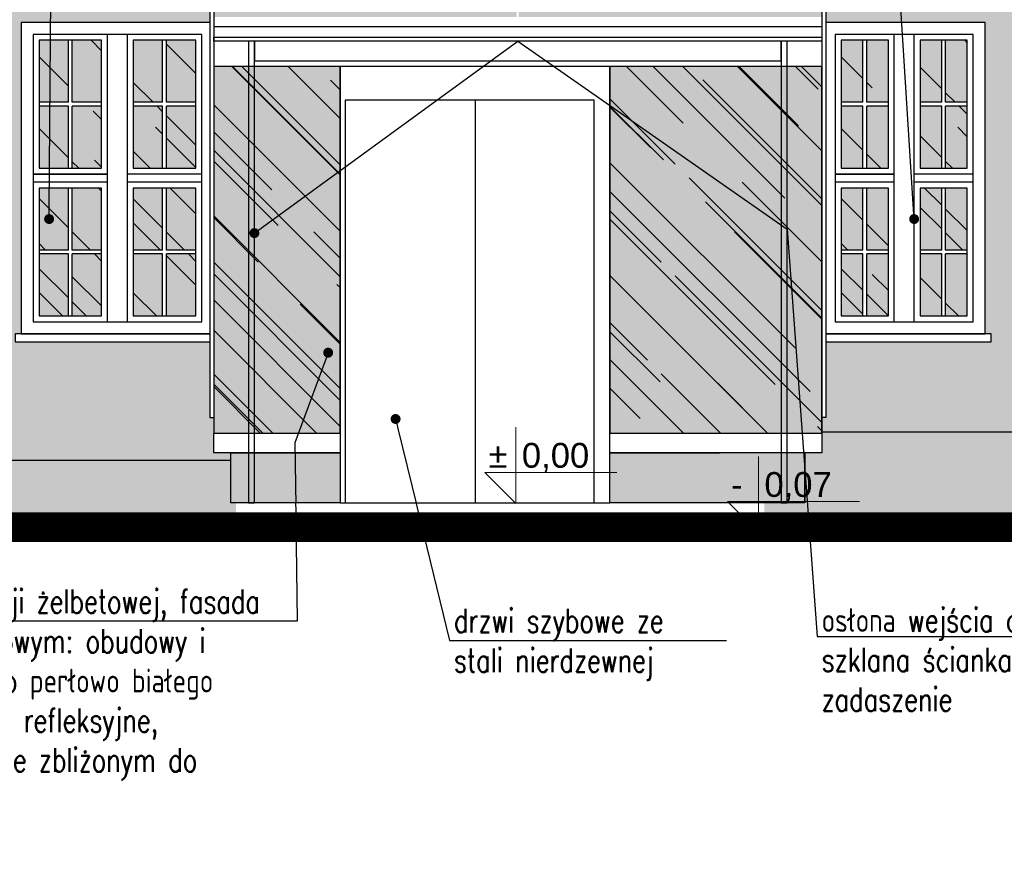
# Model space of a CAD drawing. Header units: millimetres. Extents: x -33628 to -373, y -3399 to 2697.
# Tile 93 of 99: x -23814 to -23318, y 1308 to 1731. Entities that reach past the tile are written whole.
import ezdxf
from ezdxf import colors
from ezdxf.entities.mleader import LeaderData, LeaderLine
from ezdxf.math import Vec2, Vec3

# ---------------------------------------------------------------- set-up
doc = ezdxf.new("R2010")
doc.units = ezdxf.units.MM
doc.header["$LTSCALE"] = 0.2
doc.header["$MEASUREMENT"] = 0
for name, color, linetype, true_color in [('_md-cokół', 7, 'Continuous', 0xb90000), ('_md-kolor 1', 7, 'Continuous', 0xffd2a8), ('_md-szyby tło', 7, 'Continuous', 0xd6f4fe)]:
    doc.layers.add(name, color=color, linetype=linetype, true_color=true_color)
for name, color, linetype in [('_md-elewacje', 7, 'Continuous'), ('A-opis', 7, 'Continuous'), ('A-szkło', 154, 'Continuous'), ('A-teren', 7, 'Continuous'), ('A-widok', 41, 'Continuous')]:
    doc.layers.add(name, color=color, linetype=linetype)
doc.layers.add('A_OPIS', color=2, linetype='Continuous', lineweight=13)
doc.styles.add('Arch-Dim', font='romans.shx', dxfattribs={"width": 0.75})
doc.styles.add('ODNOŚNIKI', font='arial.ttf')
pattern_1 = [(315, (9982.326, 898.693), (67.88225, -25.455844), [450, -60, 150, -30]), (315, (10021.146, 881.086), (7.000357, 49.426764), [90, -9.9, 180, -22.5]), (315, (10010.964, 906.118), (124.521504, -96.095812), [240, -42, 120, -30])]

# ---------------------------------------------------------------- blocks, each defined once
blk = doc.blocks.new('ZNAK-POZIOM przekrój')
at = {"ltscale": 10}
for p in [(0, 7.682), (-3.125, 3.125)]:
    blk.add_line(p, (0, 0), dxfattribs=at)
at = {"ltscale": 5}
blk.add_line((10.195, 3.125), (-3.125, 3.125), dxfattribs=at)
at = {"style": 'ODNOŚNIKI', "flags": 4}
for tag, p in [('ZNAK', (-2.761, 3.594)), ('POZIOM', (0.611, 3.594))]:
    blk.add_attdef(tag, p, '', height=2.5, dxfattribs=at)
blk = doc.blocks.new('_Dot')
at = {"color": 0, "linetype": 'ByBlock', "lineweight": -2}
blk.add_line((-0.5, 0), (-1, 0), dxfattribs=at)
at = {"color": 0, "linetype": 'ByBlock', "const_width": 0.5}
blk.add_lwpolyline([(-0.25, 0, 1), (0.25, 0, 1)], format="xyb", close=True, dxfattribs=at)

msp = doc.modelspace()

# ---------------------------------------------------------------- hatches: boundary and pattern name
at = {"layer": '_md-cokół'}
h = msp.add_hatch(color=256, dxfattribs=at)
h.dxf.hatch_style = 1
h.paths.add_polyline_path([(-22887.92, 1483.08), (-22887.92, 1508.86), (-22887.92, 1538.8), (-22418.48, 1538.8), (-22303.48, 1538.8), (-22133.18, 1538.8), (-22133.18, 1496.32), (-22136.18, 1496.32), (-22136.18, 1492.32), (-22015.18, 1492.32), (-22015.18, 1496.32), (-22018.18, 1496.32), (-22018.18, 1538.8), (-21827.6, 1538.8), (-21827.6, 1490.3)])
h.paths.add_polyline_path([(-23223.89, 1480.79), (-22887.92, 1483.08), (-22887.92, 1508.86), (-23223.89, 1508.86)])
h.paths.add_polyline_path([(-23295.79, 1480.3), (-23295.79, 1523.42), (-23448.88, 1523.42), (-23448.88, 1521.99), (-23438.88, 1518.99), (-23438.88, 1480.3)])
h.paths.add_polyline_path([(-23295.79, 1480.3), (-23223.89, 1480.79), (-23223.89, 1508.86), (-23295.79, 1508.86)])
h = msp.add_hatch(color=256, dxfattribs=at)
h.dxf.hatch_style = 1
h.paths.add_polyline_path([(-23705.23, 1480.3), (-23705.23, 1508.86), (-24165.53, 1508.86), (-24165.53, 1480.3)])
at = {"layer": '_md-kolor 1'}
h = msp.add_hatch(color=256, dxfattribs=at)
h.dxf.hatch_style = 1
h.paths.add_polyline_path([(-23807.53, 1653.3), (-23807.53, 1649.3), (-23807.53, 1578.8), (-23761.03, 1578.8), (-23751.03, 1578.8), (-23704.53, 1578.8), (-23704.53, 1649.3), (-23704.53, 1653.3), (-23704.53, 1723.8), (-23751.03, 1723.8), (-23761.03, 1723.8), (-23807.53, 1723.8)], flags=0)
h.paths.add_polyline_path([(-23804.53, 1613.05), (-23804.53, 1581.8), (-23785.28, 1581.8), (-23783.28, 1581.8), (-23764.03, 1581.8), (-23764.03, 1613.05), (-23764.03, 1615.05), (-23764.03, 1646.3), (-23783.28, 1646.3), (-23785.28, 1646.3), (-23804.53, 1646.3), (-23804.53, 1615.05)], flags=0)
h.paths.add_polyline_path([(-23748.03, 1581.8), (-23728.78, 1581.8), (-23726.78, 1581.8), (-23707.53, 1581.8), (-23707.53, 1613.05), (-23707.53, 1615.05), (-23707.53, 1646.3), (-23726.78, 1646.3), (-23728.78, 1646.3), (-23748.03, 1646.3), (-23748.03, 1615.05), (-23748.03, 1613.05)], flags=0)
h.paths.add_polyline_path([(-23804.53, 1656.3), (-23785.28, 1656.3), (-23783.28, 1656.3), (-23764.03, 1656.3), (-23764.03, 1687.55), (-23764.03, 1689.55), (-23764.03, 1720.8), (-23783.28, 1720.8), (-23785.28, 1720.8), (-23804.53, 1720.8), (-23804.53, 1689.55), (-23804.53, 1687.55)], flags=0)
h.paths.add_polyline_path([(-23748.03, 1656.3), (-23728.78, 1656.3), (-23726.78, 1656.3), (-23707.53, 1656.3), (-23707.53, 1687.55), (-23707.53, 1689.55), (-23707.53, 1720.8), (-23726.78, 1720.8), (-23728.78, 1720.8), (-23748.03, 1720.8), (-23748.03, 1689.55), (-23748.03, 1687.55)], flags=0)
h.paths.add_polyline_path([(-23696.42, 1822.55), (-23693.88, 1822.55), (-23696.42, 1822.55)], flags=16)
h.paths.add_polyline_path([(-23708.23, 1521.99), (-23708.23, 1518.99), (-23705.23, 1518.99), (-23705.23, 1508.86), (-24165.53, 1508.86), (-24165.53, 1870.3), (-23698.53, 1870.3), (-23698.53, 1531.96), (-23697.25, 1531.96), (-23697.32, 1521.99)])
h.paths.add_polyline_path([(-23698.53, 1568.8), (-23698.53, 1729.8), (-23813.53, 1729.8), (-23813.53, 1572.8), (-23816.53, 1572.8), (-23816.53, 1568.8)])
h = msp.add_hatch(color=256, dxfattribs=at)
h.dxf.hatch_style = 1
h.paths.add_polyline_path([(-23437.07, 1870.3), (-23147.42, 1870.3), (-23217.5, 1831.87), (-23295.79, 1796.87), (-23311.13, 1796.87, 0.414229), (-23301.56, 1787.3), (-23308.92, 1787.3), (-23308.92, 1780.53, -0.203197), (-23285.79, 1764.02), (-23295.79, 1764.02), (-23295.79, 1523.42), (-23437.07, 1523.42), (-23437.07, 1568.8), (-23324.53, 1568.8), (-23324.53, 1572.8), (-23327.53, 1572.8), (-23327.53, 1729.8), (-23437.07, 1729.8)])
h = msp.add_hatch(color=256, dxfattribs=at)
h.dxf.hatch_style = 1
h.paths.add_polyline_path([(-23414.53, 1870.3), (-23414.53, 1729.8), (-23437.07, 1729.8), (-23437.07, 1870.3)])
h.paths.add_polyline_path([(-23414.53, 1568.8), (-23414.53, 1523.42), (-23437.07, 1523.42), (-23437.07, 1568.8)])
at = {"layer": '_md-szyby tło'}
h = msp.add_hatch(color=256, dxfattribs=at)
h.dxf.hatch_style = 1
h.paths.add_polyline_path([(-23725.47, 1581.8), (-23725.47, 1613.05), (-23740.24, 1613.05), (-23740.24, 1581.8)])
h.paths.add_polyline_path([(-23740.24, 1615.05), (-23725.47, 1615.05), (-23725.47, 1646.3), (-23740.24, 1646.3)])
h.paths.add_polyline_path([(-23725.47, 1656.3), (-23725.47, 1687.55), (-23740.24, 1687.55), (-23740.24, 1656.3)])
h.paths.add_polyline_path([(-23740.24, 1689.55), (-23725.47, 1689.55), (-23725.47, 1720.8), (-23740.24, 1720.8)])
h.paths.add_polyline_path([(-23757, 1581.8), (-23742.24, 1581.8), (-23742.24, 1613.05), (-23757, 1613.05)])
h.paths.add_polyline_path([(-23757, 1646.3), (-23757, 1615.05), (-23742.24, 1615.05), (-23742.24, 1646.3)])
h.paths.add_polyline_path([(-23757, 1656.3), (-23742.24, 1656.3), (-23742.24, 1687.55), (-23757, 1687.55)])
h.paths.add_polyline_path([(-23757, 1720.8), (-23757, 1689.55), (-23742.24, 1689.55), (-23742.24, 1720.8)])
h.paths.add_polyline_path([(-23773, 1581.8), (-23773, 1613.05), (-23787.76, 1613.05), (-23787.76, 1581.8)])
h.paths.add_polyline_path([(-23787.76, 1615.05), (-23773, 1615.05), (-23773, 1646.3), (-23787.76, 1646.3)])
h.paths.add_polyline_path([(-23773, 1656.3), (-23773, 1687.55), (-23787.76, 1687.55), (-23787.76, 1656.3)])
h.paths.add_polyline_path([(-23787.76, 1689.55), (-23773, 1689.55), (-23773, 1720.8), (-23787.76, 1720.8)])
h.paths.add_polyline_path([(-23804.53, 1720.8), (-23804.53, 1689.55), (-23789.76, 1689.55), (-23789.76, 1720.8)])
h.paths.add_polyline_path([(-23804.53, 1656.3), (-23789.76, 1656.3), (-23789.76, 1687.55), (-23804.53, 1687.55)])
h.paths.add_polyline_path([(-23804.53, 1646.3), (-23804.53, 1615.05), (-23789.76, 1615.05), (-23789.76, 1646.3)])
h.paths.add_polyline_path([(-23804.53, 1581.8), (-23789.76, 1581.8), (-23789.76, 1613.05), (-23804.53, 1613.05)])
h = msp.add_hatch(color=256, dxfattribs=at)
h.dxf.hatch_style = 1
h.paths.add_polyline_path([(-23347.41, 1689.55), (-23336.53, 1689.55), (-23336.53, 1720.8), (-23347.41, 1720.8)])
h.paths.add_polyline_path([(-23360.3, 1720.8), (-23360.3, 1689.55), (-23349.41, 1689.55), (-23349.41, 1720.8)])
h.paths.add_polyline_path([(-23336.53, 1656.3), (-23336.53, 1687.55), (-23347.41, 1687.55), (-23347.41, 1656.3)])
h.paths.add_polyline_path([(-23360.3, 1656.3), (-23349.41, 1656.3), (-23349.41, 1687.55), (-23360.3, 1687.55)])
h.paths.add_polyline_path([(-23347.41, 1615.05), (-23336.53, 1615.05), (-23336.53, 1646.3), (-23347.41, 1646.3)])
h.paths.add_polyline_path([(-23360.3, 1646.3), (-23360.3, 1615.05), (-23349.41, 1615.05), (-23349.41, 1646.3)])
h.paths.add_polyline_path([(-23336.53, 1581.8), (-23336.53, 1613.05), (-23347.41, 1613.05), (-23347.41, 1581.8)])
h.paths.add_polyline_path([(-23360.3, 1581.8), (-23349.41, 1581.8), (-23349.41, 1613.05), (-23360.3, 1613.05)])
h.paths.add_polyline_path([(-23376.3, 1581.8), (-23376.3, 1613.05), (-23387.19, 1613.05), (-23387.19, 1581.8)])
h.paths.add_polyline_path([(-23387.19, 1615.05), (-23376.3, 1615.05), (-23376.3, 1646.3), (-23387.19, 1646.3)])
h.paths.add_polyline_path([(-23376.3, 1656.3), (-23376.3, 1687.55), (-23387.19, 1687.55), (-23387.19, 1656.3)])
h.paths.add_polyline_path([(-23387.19, 1689.55), (-23376.3, 1689.55), (-23376.3, 1720.8), (-23387.19, 1720.8)])
h.paths.add_polyline_path([(-23400.07, 1581.8), (-23389.19, 1581.8), (-23389.19, 1613.05), (-23400.07, 1613.05)])
h.paths.add_polyline_path([(-23400.07, 1646.3), (-23400.07, 1615.05), (-23389.19, 1615.05), (-23389.19, 1646.3)])
h.paths.add_polyline_path([(-23400.07, 1656.3), (-23389.19, 1656.3), (-23389.19, 1687.55), (-23400.07, 1687.55)])
h.paths.add_polyline_path([(-23400.07, 1720.8), (-23400.07, 1689.55), (-23389.19, 1689.55), (-23389.19, 1720.8)])
at = {"layer": 'A-szkło', "transparency": 33554679}
h = msp.add_hatch(dxfattribs=at)
h.set_pattern_fill('AR-RROOF', color=256, scale=50, angle=315)
h.set_pattern_definition([(315, (-4128.594, 1092.08), (113.13708, -42.42641), [750, -100, 250, -50]), (315, (-4063.893, 1062.734), (11.66726, 82.37794), [150, -16.5, 300, -37.5]), (315, (-4080.864, 1104.453), (207.53584, -160.159686), [400, -70, 200, -50])])
h.paths.add_polyline_path([(-23725.47, 1581.8), (-23725.47, 1613.05), (-23740.24, 1613.05), (-23740.24, 1581.8)])
h.paths.add_polyline_path([(-23740.24, 1615.05), (-23725.47, 1615.05), (-23725.47, 1646.3), (-23740.24, 1646.3)])
h.paths.add_polyline_path([(-23725.47, 1656.3), (-23725.47, 1687.55), (-23740.24, 1687.55), (-23740.24, 1656.3)])
h.paths.add_polyline_path([(-23740.24, 1689.55), (-23725.47, 1689.55), (-23725.47, 1720.8), (-23740.24, 1720.8)])
h.paths.add_polyline_path([(-23757, 1581.8), (-23742.24, 1581.8), (-23742.24, 1613.05), (-23757, 1613.05)])
h.paths.add_polyline_path([(-23757, 1646.3), (-23757, 1615.05), (-23742.24, 1615.05), (-23742.24, 1646.3)])
h.paths.add_polyline_path([(-23757, 1656.3), (-23742.24, 1656.3), (-23742.24, 1687.55), (-23757, 1687.55)])
h.paths.add_polyline_path([(-23757, 1720.8), (-23757, 1689.55), (-23742.24, 1689.55), (-23742.24, 1720.8)])
h.paths.add_polyline_path([(-23773, 1581.8), (-23773, 1613.05), (-23787.76, 1613.05), (-23787.76, 1581.8)])
h.paths.add_polyline_path([(-23787.76, 1615.05), (-23773, 1615.05), (-23773, 1646.3), (-23787.76, 1646.3)])
h.paths.add_polyline_path([(-23773, 1656.3), (-23773, 1687.55), (-23787.76, 1687.55), (-23787.76, 1656.3)])
h.paths.add_polyline_path([(-23787.76, 1689.55), (-23773, 1689.55), (-23773, 1720.8), (-23787.76, 1720.8)])
h.paths.add_polyline_path([(-23804.53, 1720.8), (-23804.53, 1689.55), (-23789.76, 1689.55), (-23789.76, 1720.8)])
h.paths.add_polyline_path([(-23804.53, 1656.3), (-23789.76, 1656.3), (-23789.76, 1687.55), (-23804.53, 1687.55)])
h.paths.add_polyline_path([(-23804.53, 1646.3), (-23804.53, 1615.05), (-23789.76, 1615.05), (-23789.76, 1646.3)])
h.paths.add_polyline_path([(-23804.53, 1581.8), (-23789.76, 1581.8), (-23789.76, 1613.05), (-23804.53, 1613.05)])
h = msp.add_hatch(dxfattribs=at)
h.set_pattern_fill('AR-RROOF', color=256, scale=50, angle=315)
h.set_pattern_definition([(315, (-3724.14, 1092.08), (113.13708, -42.42641), [750, -100, 250, -50]), (315, (-3659.44, 1062.734), (11.66726, 82.37794), [150, -16.5, 300, -37.5]), (315, (-3676.41, 1104.453), (207.53584, -160.159686), [400, -70, 200, -50])])
h.paths.add_polyline_path([(-23347.41, 1689.55), (-23336.53, 1689.55), (-23336.53, 1720.8), (-23347.41, 1720.8)])
h.paths.add_polyline_path([(-23360.3, 1720.8), (-23360.3, 1689.55), (-23349.41, 1689.55), (-23349.41, 1720.8)])
h.paths.add_polyline_path([(-23336.53, 1656.3), (-23336.53, 1687.55), (-23347.41, 1687.55), (-23347.41, 1656.3)])
h.paths.add_polyline_path([(-23360.3, 1656.3), (-23349.41, 1656.3), (-23349.41, 1687.55), (-23360.3, 1687.55)])
h.paths.add_polyline_path([(-23347.41, 1615.05), (-23336.53, 1615.05), (-23336.53, 1646.3), (-23347.41, 1646.3)])
h.paths.add_polyline_path([(-23336.53, 1581.8), (-23336.53, 1613.05), (-23347.41, 1613.05), (-23347.41, 1581.8)])
h.paths.add_polyline_path([(-23360.3, 1581.8), (-23349.41, 1581.8), (-23349.41, 1613.05), (-23360.3, 1613.05)])
h.paths.add_polyline_path([(-23360.3, 1646.3), (-23360.3, 1615.05), (-23349.41, 1615.05), (-23349.41, 1646.3)])
h.paths.add_polyline_path([(-23376.3, 1581.8), (-23376.3, 1613.05), (-23387.19, 1613.05), (-23387.19, 1581.8)])
h.paths.add_polyline_path([(-23387.19, 1615.05), (-23376.3, 1615.05), (-23376.3, 1646.3), (-23387.19, 1646.3)])
h.paths.add_polyline_path([(-23376.3, 1656.3), (-23376.3, 1687.55), (-23387.19, 1687.55), (-23387.19, 1656.3)])
h.paths.add_polyline_path([(-23387.19, 1689.55), (-23376.3, 1689.55), (-23376.3, 1720.8), (-23387.19, 1720.8)])
h.paths.add_polyline_path([(-23400.07, 1581.8), (-23389.19, 1581.8), (-23389.19, 1613.05), (-23400.07, 1613.05)])
h.paths.add_polyline_path([(-23400.07, 1646.3), (-23400.07, 1615.05), (-23389.19, 1615.05), (-23389.19, 1646.3)])
h.paths.add_polyline_path([(-23400.07, 1656.3), (-23389.19, 1656.3), (-23389.19, 1687.55), (-23400.07, 1687.55)])
h.paths.add_polyline_path([(-23400.07, 1720.8), (-23400.07, 1689.55), (-23389.19, 1689.55), (-23389.19, 1720.8)])

# ---------------------------------------------------------------- linework, layer by layer
at = {"layer": '_md-elewacje'}
for p, q in [((-23770, 1578.8), (-23770, 1723.8)), ((-23760, 1578.8), (-23760, 1723.8)), ((-23373.3, 1578.8), (-23373.3, 1723.8)), ((-23363.3, 1578.8), (-23363.3, 1723.8)), ((-23789.76, 1689.55), (-23789.76, 1720.8)), ((-23787.76, 1689.55), (-23787.76, 1720.8)), ((-23742.24, 1689.55), (-23742.24, 1720.8)), ((-23740.24, 1689.55), (-23740.24, 1720.8)), ((-23389.19, 1689.55), (-23389.19, 1720.8)), ((-23387.19, 1689.55), (-23387.19, 1720.8)), ((-23349.41, 1689.55), (-23349.41, 1720.8)), ((-23347.41, 1689.55), (-23347.41, 1720.8)), ((-23789.76, 1689.55), (-23804.53, 1689.55)), ((-23773, 1689.55), (-23787.76, 1689.55)), ((-23742.24, 1689.55), (-23757, 1689.55)), ((-23725.47, 1689.55), (-23740.24, 1689.55)), ((-23416.53, 1689.55), (-23437.07, 1689.55)), ((-23389.19, 1689.55), (-23400.07, 1689.55)), ((-23376.3, 1689.55), (-23387.19, 1689.55)), ((-23349.41, 1689.55), (-23360.3, 1689.55)), ((-23336.53, 1689.55), (-23347.41, 1689.55)), ((-23789.76, 1687.55), (-23804.53, 1687.55)), ((-23789.76, 1656.3), (-23789.76, 1687.55)), ((-23787.76, 1656.3), (-23787.76, 1687.55)), ((-23773, 1687.55), (-23787.76, 1687.55)), ((-23742.24, 1687.55), (-23757, 1687.55)), ((-23742.24, 1656.3), (-23742.24, 1687.55)), ((-23740.24, 1656.3), (-23740.24, 1687.55)), ((-23725.47, 1687.55), (-23740.24, 1687.55)), ((-23416.53, 1687.55), (-23437.07, 1687.55)), ((-23389.19, 1687.55), (-23400.07, 1687.55)), ((-23389.19, 1656.3), (-23389.19, 1687.55)), ((-23387.19, 1656.3), (-23387.19, 1687.55)), ((-23376.3, 1687.55), (-23387.19, 1687.55)), ((-23349.41, 1687.55), (-23360.3, 1687.55)), ((-23349.41, 1656.3), (-23349.41, 1687.55)), ((-23347.41, 1656.3), (-23347.41, 1687.55)), ((-23336.53, 1687.55), (-23347.41, 1687.55)), ((-23770, 1653.3), (-23807.53, 1653.3)), ((-23722.47, 1653.3), (-23760, 1653.3)), ((-23373.3, 1653.3), (-23403.07, 1653.3)), ((-23333.53, 1653.3), (-23363.3, 1653.3)), ((-23770, 1649.3), (-23807.53, 1649.3)), ((-23722.47, 1649.3), (-23760, 1649.3)), ((-23373.3, 1649.3), (-23403.07, 1649.3)), ((-23333.53, 1649.3), (-23363.3, 1649.3)), ((-23789.76, 1615.05), (-23789.76, 1646.3)), ((-23787.76, 1615.05), (-23787.76, 1646.3)), ((-23742.24, 1615.05), (-23742.24, 1646.3)), ((-23740.24, 1615.05), (-23740.24, 1646.3)), ((-23389.19, 1615.05), (-23389.19, 1646.3)), ((-23387.19, 1615.05), (-23387.19, 1646.3)), ((-23349.41, 1615.05), (-23349.41, 1646.3)), ((-23347.41, 1615.05), (-23347.41, 1646.3)), ((-23789.76, 1615.05), (-23804.53, 1615.05)), ((-23773, 1615.05), (-23787.76, 1615.05)), ((-23742.24, 1615.05), (-23757, 1615.05)), ((-23725.47, 1615.05), (-23740.24, 1615.05)), ((-23416.53, 1615.05), (-23446.53, 1615.05)), ((-23389.19, 1615.05), (-23400.07, 1615.05)), ((-23376.3, 1615.05), (-23387.19, 1615.05)), ((-23349.41, 1615.05), (-23360.3, 1615.05)), ((-23336.53, 1615.05), (-23347.41, 1615.05)), ((-23789.76, 1613.05), (-23804.53, 1613.05)), ((-23789.76, 1581.8), (-23789.76, 1613.05)), ((-23787.76, 1581.8), (-23787.76, 1613.05)), ((-23773, 1613.05), (-23787.76, 1613.05)), ((-23742.24, 1613.05), (-23757, 1613.05)), ((-23742.24, 1581.8), (-23742.24, 1613.05)), ((-23740.24, 1581.8), (-23740.24, 1613.05)), ((-23725.47, 1613.05), (-23740.24, 1613.05)), ((-23416.53, 1613.05), (-23446.53, 1613.05)), ((-23389.19, 1613.05), (-23400.07, 1613.05)), ((-23389.19, 1581.8), (-23389.19, 1613.05)), ((-23387.19, 1581.8), (-23387.19, 1613.05)), ((-23376.3, 1613.05), (-23387.19, 1613.05)), ((-23349.41, 1613.05), (-23360.3, 1613.05)), ((-23349.41, 1581.8), (-23349.41, 1613.05)), ((-23347.41, 1581.8), (-23347.41, 1613.05)), ((-23336.53, 1613.05), (-23347.41, 1613.05)), ((-23580.59, 1523.42), (-23295.79, 1523.42)), ((-23707.27, 1508.86), (-24165.53, 1508.86))]:
    msp.add_line(p, q, dxfattribs=at)
at = {"layer": '_md-elewacje', "elevation": 0}
for points in [[(-23813.53, 1572.8), (-23716.47, 1572.8), (-23716.47, 1729.8), (-23813.53, 1729.8)], [(-23807.53, 1578.8), (-23722.47, 1578.8), (-23722.47, 1723.8), (-23807.53, 1723.8)], [(-23807.53, 1653.3), (-23770, 1653.3), (-23770, 1723.8), (-23807.53, 1723.8)], [(-23804.53, 1656.3), (-23773, 1656.3), (-23773, 1720.8), (-23804.53, 1720.8)], [(-23757, 1656.3), (-23725.47, 1656.3), (-23725.47, 1720.8), (-23757, 1720.8)], [(-23804.53, 1581.8), (-23773, 1581.8), (-23773, 1646.3), (-23804.53, 1646.3)], [(-23757, 1581.8), (-23725.47, 1581.8), (-23725.47, 1646.3), (-23757, 1646.3)], [(-23816.53, 1568.8), (-23713.47, 1568.8), (-23713.47, 1572.8), (-23816.53, 1572.8)]]:
    msp.add_lwpolyline(points, close=True, dxfattribs=at)
at = {"layer": '_md-elewacje'}
for points in [[(-23409.07, 1572.8), (-23327.53, 1572.8), (-23327.53, 1729.8), (-23409.07, 1729.8)], [(-23403.07, 1578.8), (-23333.53, 1578.8), (-23333.53, 1723.8), (-23403.07, 1723.8)], [(-23403.07, 1653.3), (-23373.3, 1653.3), (-23373.3, 1723.8), (-23403.07, 1723.8)], [(-23400.07, 1656.3), (-23376.3, 1656.3), (-23376.3, 1720.8), (-23400.07, 1720.8)], [(-23360.3, 1656.3), (-23336.53, 1656.3), (-23336.53, 1720.8), (-23360.3, 1720.8)], [(-23400.07, 1581.8), (-23376.3, 1581.8), (-23376.3, 1646.3), (-23400.07, 1646.3)], [(-23360.3, 1581.8), (-23336.53, 1581.8), (-23336.53, 1646.3), (-23360.3, 1646.3)], [(-23412.07, 1568.8), (-23324.53, 1568.8), (-23324.53, 1572.8), (-23412.07, 1572.8)]]:
    msp.add_lwpolyline(points, close=True, dxfattribs=at)
at = {"layer": 'A-teren', "const_width": 5}
for points in [[(-24778.46, 1480.3), (-23295.79, 1480.3), (-21827.6, 1490.3), (-21827.6, 1538.8), (-21647.95, 1538.8)], [(-24778.46, 1475.3), (-23295.77, 1475.3), (-21822.6, 1485.33), (-21822.6, 1533.8), (-21647.95, 1533.8)], [(-24778.46, 1470.3), (-23295.76, 1470.3), (-21817.6, 1480.37), (-21817.6, 1528.8), (-21647.95, 1528.8)]]:
    msp.add_lwpolyline(points, dxfattribs=at)

# ---------------------------------------------------------------- leaders
at = {"layer": 'A-opis'}
ml = msp.add_multileader_mtext('Standard', dxfattribs=at)
ml.set_content('\\pxt4;wymiana okien na mniejsze', color=256, style='Arch-Dim')
ml.set_leader_properties(color=30)
ml.set_arrow_properties(name='DOT')
ml.build(insert=Vec2(0, 0))
ml.multileader.update_dxf_attribs({"text_left_attachment_type": 6, "text_right_attachment_type": 6, "dogleg_length": 2, "arrow_head_size": 5})
ctx = ml.context
ctx.base_point, ctx.char_height, ctx.arrow_head_size, ctx.landing_gap_size, ctx.plane_origin, ctx.plane_x_axis, ctx.plane_y_axis = Vec3(-24157.73, 1418.21), 12, 5, 0.2, Vec3(-22535.37, 5518.79), Vec3(-1, 0), Vec3(0, -1)
ctx.left_attachment, ctx.right_attachment = 6, 6
notes = []
notes.append((ctx, [(0, (1, 1, 0), (-24057.77, 1418.21), (-1, 0), 2, [(0, [(-23799.46, 1630.67), (-23796.94, 1932.03)], 0, [])])]))
ctx.mtext.insert, ctx.mtext.width = Vec3(-24157.53, 1434.17), 122.2028
ml = msp.add_multileader_mtext('Standard', dxfattribs=at)
ml.set_content('\\pxt4;wymiana okien na mniejsze', color=256, style='Arch-Dim')
ml.set_leader_properties(color=30)
ml.set_arrow_properties(name='DOT')
ml.build(insert=Vec2(0, 0))
ml.multileader.update_dxf_attribs({"text_left_attachment_type": 6, "text_right_attachment_type": 6, "dogleg_length": 2, "arrow_head_size": 5})
ctx = ml.context
ctx.base_point, ctx.char_height, ctx.arrow_head_size, ctx.landing_gap_size, ctx.plane_origin, ctx.plane_y_axis = Vec3(-23091.39, 1418.21), 12, 5, 0.2, Vec3(-24604.13, 5518.79), Vec3(0, -1)
ctx.left_attachment, ctx.right_attachment = 6, 6
notes.append((ctx, [(0, (1, 1, 0), (-23191.35, 1418.21), (1, 0), 2, [(0, [(-23363.3, 1630.67), (-23382.24, 1932.03)], 0, [])])]))
ctx.mtext.insert, ctx.mtext.width = Vec3(-23189.15, 1434.17), 122.2028
for ctx, leaders in notes:
    for number, flags, end, landing, length, lines in leaders:
        leader = LeaderData()
        leader.index, (leader.has_last_leader_line, leader.has_dogleg_vector, leader.attachment_direction) = number, flags
        leader.last_leader_point, leader.dogleg_vector, leader.dogleg_length = Vec3(end), Vec3(landing), length
        for number, points, colour, breaks in lines:
            line = LeaderLine()
            line.index, line.vertices, line.color, line.breaks = number, Vec3.list(points), colors.encode_raw_color(colour), breaks
            leader.lines.append(line)
        ctx.leaders.append(leader)

# ---------------------------------------------------------------- next in the draw order: wipeouts: each hides what was drawn before it
msp.add_wipeout([(-23707.86, 1487.63), (-23707.86, 1512.73), (-23716.47, 1512.73), (-23716.47, 1530.63), (-23718.47, 1530.63), (-23718.47, 2410.84), (-23716.47, 2410.84), (-23716.47, 2444.82), (-23409.87, 2444.82), (-23409.88, 2410.84), (-23407.87, 2410.84), (-23407.87, 1530.63), (-23409.87, 1530.63), (-23409.87, 1512.73), (-23418.48, 1512.73), (-23418.48, 1487.63)])

# ---------------------------------------------------------------- next in the draw order: hatches: boundary and pattern name
at = {"layer": '_md-cokół'}
h = msp.add_hatch(color=256, dxfattribs=at)
h.dxf.hatch_style = 1
h.paths.add_polyline_path([(-23652.67, 1487.63), (-23652.67, 1512.73), (-23707.86, 1512.73), (-23707.86, 1501.68), (-23707.86, 1487.63)])
h.paths.add_polyline_path([(-23418.48, 1487.63), (-23418.48, 1512.73), (-23516.67, 1512.73), (-23516.67, 1487.63)])
at = {"layer": '_md-szyby tło', "true_color": 0x6c8d93, "transparency": 33554687}
h = msp.add_hatch(color=252, dxfattribs=at)
h.dxf.hatch_style = 1
h.paths.add_polyline_path([(-23716.47, 1522.73), (-23652.67, 1522.73), (-23652.67, 1707.63), (-23716.47, 1707.63)])
h.paths.add_polyline_path([(-23516.67, 1522.73), (-23409.87, 1522.73), (-23409.87, 1707.63), (-23516.67, 1707.63)])
h.paths.add_polyline_path([(-23409.88, 1732.58), (-23562.67, 1732.58), (-23562.67, 1843.96), (-23409.88, 1843.96)])
h.paths.add_polyline_path([(-23409.88, 1844.96), (-23562.67, 1844.96), (-23562.67, 1956.33), (-23409.88, 1956.33)])
h.paths.add_polyline_path([(-23563.68, 1844.95), (-23716.47, 1844.95), (-23716.47, 1956.33), (-23563.68, 1956.33)])
h.paths.add_polyline_path([(-23563.68, 1732.58), (-23716.47, 1732.58), (-23716.47, 1843.95), (-23563.68, 1843.95)])
h.paths.add_polyline_path([(-23409.88, 1957.33), (-23562.67, 1957.33), (-23562.67, 2068.71), (-23409.88, 2068.71)])
h.paths.add_polyline_path([(-23563.68, 1957.33), (-23716.47, 1957.33), (-23716.47, 2068.71), (-23563.68, 2068.71)])
h.paths.add_polyline_path([(-23409.88, 2069.71), (-23562.67, 2069.71), (-23562.67, 2181.09), (-23409.88, 2181.09)])
h.paths.add_polyline_path([(-23409.88, 2182.09), (-23562.67, 2182.09), (-23562.67, 2293.46), (-23409.88, 2293.46)])
h.paths.add_polyline_path([(-23563.68, 2182.08), (-23716.47, 2182.08), (-23716.47, 2293.46), (-23563.68, 2293.46)])
h.paths.add_polyline_path([(-23563.68, 2069.71), (-23716.47, 2069.71), (-23716.47, 2181.08), (-23563.68, 2181.08)])
h.paths.add_polyline_path([(-23409.88, 2294.46), (-23562.67, 2294.46), (-23562.67, 2405.84), (-23409.88, 2405.84)])
h.paths.add_polyline_path([(-23563.68, 2294.46), (-23716.47, 2294.46), (-23716.47, 2405.84), (-23563.68, 2405.84)])
at = {"layer": 'A-szkło', "transparency": 33554679}
h = msp.add_hatch(dxfattribs=at)
h.set_pattern_fill('AR-RROOF', color=256, scale=30, angle=315)
h.set_pattern_definition(pattern_1)
h.paths.add_polyline_path([(-23716.47, 1522.73), (-23652.67, 1522.73), (-23652.67, 1707.63), (-23716.47, 1707.63)])
h = msp.add_hatch(dxfattribs=at)
h.set_pattern_fill('AR-RROOF', color=256, scale=30, angle=315)
h.set_pattern_definition(pattern_1)
h.paths.add_polyline_path([(-23516.67, 1522.73), (-23409.87, 1522.73), (-23409.87, 1707.63), (-23516.67, 1707.63)])

# ---------------------------------------------------------------- next in the draw order: linework, layer by layer
msp.add_line((-23435.37, 1720.43), (-23690.97, 1720.43))
at = {"layer": 'A-szkło', "transparency": 33554679, "elevation": 0}
for points in [[(-23716.47, 1522.73), (-23652.67, 1522.73), (-23652.67, 1707.63), (-23716.47, 1707.63)], [(-23516.67, 1522.73), (-23409.87, 1522.73), (-23409.87, 1707.63), (-23516.67, 1707.63)]]:
    msp.add_lwpolyline(points, close=True, dxfattribs=at)
at = {"layer": 'A-teren'}
msp.add_line((-23652.67, 1487.63), (-23516.67, 1487.63), dxfattribs=at)
at = {"layer": 'A-widok', "color": 14, "transparency": 33554679}
msp.add_line((-23409.87, 1727.58), (-23716.47, 1727.58), dxfattribs=at)
at = {"layer": 'A-widok', "color": 14}
msp.add_line((-23584.67, 1690.63), (-23584.67, 1487.63), dxfattribs=at)
msp.add_line((-23584.67, 1690.63), (-23584.67, 1487.63), dxfattribs=at)
at = {"layer": 'A-widok', "color": 14, "elevation": 0}
for points in [[(-23716.47, 2410.84), (-23718.47, 2410.84), (-23718.47, 1530.63), (-23716.47, 1530.63)], [(-23409.87, 2410.84), (-23407.87, 2410.84), (-23407.87, 1530.63), (-23409.87, 1530.63)]]:
    msp.add_lwpolyline(points, dxfattribs=at)
at = {"layer": 'A-widok', "transparency": 33554679, "elevation": 0}
for points in [[(-23716.47, 2410.84), (-23716.47, 1522.73), (-23652.67, 1522.73)], [(-23516.67, 1487.63), (-23516.67, 1707.63), (-23652.67, 1707.63), (-23652.67, 1512.73)], [(-23652.67, 1512.73), (-23716.47, 1512.73), (-23716.47, 1522.73), (-23652.67, 1522.73)], [(-23516.67, 1522.73), (-23409.87, 1522.73), (-23409.87, 1512.73), (-23516.67, 1512.73)], [(-23652.67, 1512.73), (-23652.67, 1487.63), (-23707.86, 1487.63), (-23707.86, 1512.73), (-23652.67, 1512.73)], [(-23418.48, 1487.63), (-23418.48, 1512.73), (-23516.67, 1512.73)], [(-23418.48, 1512.73), (-23418.48, 1487.63), (-23516.67, 1487.63), (-23516.67, 1512.73), (-23461.48, 1512.73)]]:
    msp.add_lwpolyline(points, dxfattribs=at)
at = {"layer": 'A-widok', "elevation": 0}
msp.add_lwpolyline([(-23409.88, 2411.87), (-23409.87, 1512.73), (-23418.48, 1512.73), (-23418.48, 1487.63)], dxfattribs=at)
for points in [[(-23409.87, 1720.43), (-23716.47, 1720.43), (-23716.47, 1722.43), (-23409.87, 1722.43)], [(-23695.97, 1720.43), (-23698.97, 1720.43), (-23698.97, 1487.63), (-23695.97, 1487.63)], [(-23695.97, 1710.43), (-23430.37, 1710.43), (-23430.37, 1720.43), (-23695.97, 1720.43)], [(-23427.37, 1720.43), (-23430.37, 1720.43), (-23430.37, 1487.63), (-23427.37, 1487.63)]]:
    msp.add_lwpolyline(points, close=True, dxfattribs=at)
at = {"layer": 'A-widok', "color": 1, "elevation": 0}
msp.add_lwpolyline([(-23524.67, 1487.63), (-23524.67, 1690.63), (-23650.11, 1690.63), (-23650.11, 1487.63)], dxfattribs=at)
msp.add_lwpolyline([(-23524.67, 1487.63), (-23524.67, 1690.63), (-23650.11, 1690.63), (-23650.11, 1487.63)], dxfattribs=at)

# ---------------------------------------------------------------- next in the draw order: block references
at = {"layer": 'A_OPIS'}
ref = msp.add_blockref('ZNAK-POZIOM przekrój', (-23564.15, 1487.3), dxfattribs=dict(at, xscale=5, yscale=5, zscale=5, rotation=360))
ref.add_attrib('POZIOM', '0,00', (-23561.09, 1505.27), dxfattribs={"height": 12.5, "style": 'ODNOŚNIKI', "flags": 4})
ref.add_attrib('ZNAK', '%%P', (-23577.95, 1505.27), dxfattribs={"height": 12.5, "style": 'ODNOŚNIKI', "flags": 4})
ref = msp.add_blockref('ZNAK-POZIOM przekrój', (-23441.85, 1472.6), dxfattribs=dict(at, xscale=5, yscale=5, zscale=5, rotation=360))
ref.add_attrib('POZIOM', '0,07', (-23438.79, 1490.57), dxfattribs={"height": 12.5, "style": 'ODNOŚNIKI', "flags": 4})
ref.add_attrib('ZNAK', '-', (-23455.65, 1490.57), dxfattribs={"height": 12.5, "style": 'ODNOŚNIKI', "flags": 4})

# ---------------------------------------------------------------- next in the draw order: leaders
at = {"layer": 'A-opis'}
ml = msp.add_multileader_mtext('Standard', dxfattribs=at)
ml.set_content('\\pxql,t4;osłona wejścia do dźwigu: szklana ścianka i zadaszenie', color=256, style='Arch-Dim')
ml.set_leader_properties(color=30)
ml.set_arrow_properties(name='DOT')
ml.build(insert=Vec2(0, 0))
ml.multileader.update_dxf_attribs({"text_left_attachment_type": 6, "text_right_attachment_type": 6, "dogleg_length": 2, "arrow_head_size": 5})
ctx = ml.context
ctx.base_point, ctx.char_height, ctx.arrow_head_size, ctx.landing_gap_size, ctx.plane_origin, ctx.plane_x_axis, ctx.plane_y_axis = Vec3(-23410.13, 1420.09), 12, 5, 0.2, Vec3(-22798.14, 5605.18), Vec3(-1, 0), Vec3(0, -1)
ctx.left_attachment, ctx.right_attachment = 6, 6
notes = []
notes.append((ctx, [(0, (1, 1, 0), (-23412.13, 1420.09), (1, 0), 2, [(1, [(-23695.97, 1623.59), (-23563.17, 1720.43), (-23427.37, 1625.53)], 0, [])])]))
ctx.mtext.insert, ctx.mtext.width = Vec3(-23409.93, 1434.49), 172.914
ml = msp.add_multileader_mtext('Standard', dxfattribs=at)
ml.set_content('\\pxt4;projektowany szyb w konstrukcji żelbetowej, fasada szklana w systemie bezszprosowym: obudowy i obróbki w kolorze zbliżonym do perłowo białego RAL 1013, szyby nieprzezierne, refleksyjne, barwione od wewnątrz w kolorze zbliżonym do szarego aluminium RAL 9007', color=256, style='Arch-Dim')
ml.set_leader_properties(color=30)
ml.set_arrow_properties(name='DOT')
ml.build(insert=Vec2(0, 0))
ml.multileader.update_dxf_attribs({"text_left_attachment_type": 6, "text_right_attachment_type": 6, "dogleg_length": 2, "arrow_head_size": 5})
ctx = ml.context
ctx.base_point, ctx.char_height, ctx.arrow_head_size, ctx.landing_gap_size, ctx.plane_origin, ctx.plane_x_axis, ctx.plane_y_axis = Vec3(-24009.21, 1427.98), 12, 5, 0.2, Vec3(-22252.19, 5518.79), Vec3(-1, 0), Vec3(0, -1)
ctx.left_attachment, ctx.right_attachment = 6, 6
notes.append((ctx, [(0, (1, 1, 0), (-23674.35, 1427.98), (-1, 0), 2, [(0, [(-23658.76, 1563.28), (-23675.53, 1517.87)], 0, [])])]))
ctx.mtext.insert, ctx.mtext.width = Vec3(-24009.01, 1443.94), 343.5785
ml = msp.add_multileader_mtext('Standard', dxfattribs=at)
ml.set_content('\\pxt4;drzwi szybowe ze stali nierdzewnej', color=256, style='Arch-Dim')
ml.set_leader_properties(color=30)
ml.set_arrow_properties(name='DOT')
ml.build(insert=Vec2(0, 0))
ml.multileader.update_dxf_attribs({"text_left_attachment_type": 6, "text_right_attachment_type": 6, "dogleg_length": 2, "arrow_head_size": 5})
ctx = ml.context
ctx.base_point, ctx.char_height, ctx.arrow_head_size, ctx.landing_gap_size, ctx.plane_origin, ctx.plane_y_axis = Vec3(-23595.53, 1418.21), 12, 5, 0.2, Vec3(-25087.38, 5518.79), Vec3(0, -1)
ctx.left_attachment, ctx.right_attachment = 6, 6
notes.append((ctx, [(0, (1, 1, 0), (-23597.53, 1418.21), (1, 0), 2, [(1, [(-23624.75, 1529.85)], 0, [])])]))
ctx.mtext.insert, ctx.mtext.width = Vec3(-23595.33, 1434.17), 136.1336
for ctx, leaders in notes:
    for number, flags, end, landing, length, lines in leaders:
        leader = LeaderData()
        leader.index, (leader.has_last_leader_line, leader.has_dogleg_vector, leader.attachment_direction) = number, flags
        leader.last_leader_point, leader.dogleg_vector, leader.dogleg_length = Vec3(end), Vec3(landing), length
        for number, points, colour, breaks in lines:
            line = LeaderLine()
            line.index, line.vertices, line.color, line.breaks = number, Vec3.list(points), colors.encode_raw_color(colour), breaks
            leader.lines.append(line)
        ctx.leaders.append(leader)

doc.saveas('drawing.dxf')
